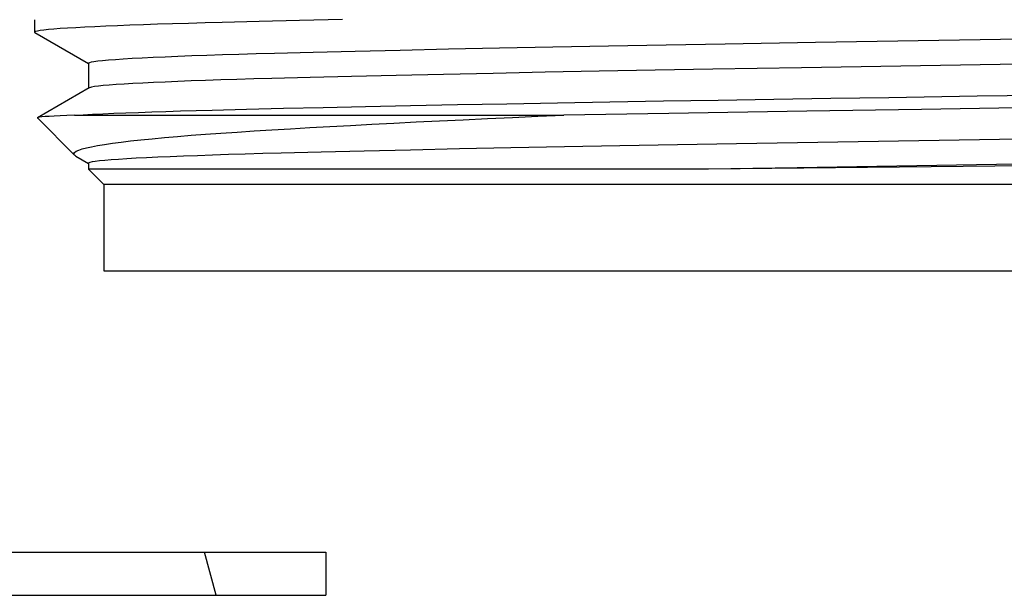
# Model space of a CAD drawing. Header units: centimetres. Extents: x 22052 to 56535, y 76485 to 78519.
# Tile 155 of 235: x 54147.4 to 54150.81, y 77733.68 to 77735.68. Entities that reach past the tile are written whole.
import ezdxf

# ---------------------------------------------------------------- set-up
doc = ezdxf.new("R2010")
doc.units = ezdxf.units.CM
doc.layers.add('$_urządzenia', color=250, linetype='Continuous')

# ---------------------------------------------------------------- blocks, each defined once
blk = doc.blocks.new('A$C92957c0b')
at = {"layer": '$_urządzenia'}
h = blk.add_hatch(dxfattribs=at)
h.set_pattern_fill('_USER', color=256, scale=11.9003414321, angle=285.0000000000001, pattern_type=0)
h.set_pattern_definition([(285.0000000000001, (-1585.0724248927, -2113.6056866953), (11.49484713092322, 3.080035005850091), [])])
h.paths.add_polyline_path([(-212.1184111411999, -1126), (-212.1184111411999, -1127), (-226.9642974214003, -1127), (-227.0064522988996, -1126.756970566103), (-227.0480494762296, -1126.509294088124), (-227.0890889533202, -1126.256970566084), (-227.1295707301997, -1126)])
for p, q in [((-218.8499999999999, -1113.693181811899), (-218.8499999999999, -1113.981818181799)), ((-213.6589831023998, -1113.735159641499), (-214.5115826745, -1113.7564859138)), ((-212.7297259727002, -1113.713261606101), (-213.6589831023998, -1113.735159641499)), ((-211.7374419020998, -1113.6911424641), (-212.7297259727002, -1113.713261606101)), ((-218.841933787, -1113.9910979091), (-217.6022808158, -1114.7070674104)), ((-204.2584601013, -1114.280552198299), (-205.5876944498, -1114.3046462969)), ((-202.8963884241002, -1114.256902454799), (-204.2584601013, -1114.280552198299)), ((-212.4136315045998, -1114.449972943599), (-213.308681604, -1114.473178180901)), ((-211.4443244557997, -1114.426346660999), (-212.4136315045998, -1114.449972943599)), ((-210.4006636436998, -1114.4023098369), (-211.4443244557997, -1114.426346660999)), ((-209.2870160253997, -1114.3779809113), (-210.4006636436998, -1114.4023098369)), ((-208.1108440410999, -1114.3535328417), (-209.2870160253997, -1114.3779809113)), ((-206.875360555, -1114.329038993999), (-208.1108440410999, -1114.3535328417)), ((-205.5876944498, -1114.3046462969), (-206.875360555, -1114.329038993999)), ((-217.6001678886, -1114.703409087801), (-217.6001678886, -1115.270882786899)), ((-209.4001041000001, -1114.957653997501), (-210.4963414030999, -1114.981718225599)), ((-208.2515544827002, -1114.9336546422), (-209.4001041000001, -1114.957653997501)), ((-207.0508371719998, -1114.909707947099), (-208.2515544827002, -1114.9336546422)), ((-205.8024665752, -1114.885898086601), (-207.0508371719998, -1114.909707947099)), ((-204.5102330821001, -1114.8622944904), (-205.8024665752, -1114.885898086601)), ((-203.1786086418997, -1114.8389788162), (-204.5102330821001, -1114.8622944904)), ((-212.4832544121, -1115.0289838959), (-213.3679603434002, -1115.052032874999)), ((-211.5261488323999, -1115.0055468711), (-212.4832544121, -1115.0289838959)), ((-210.4963414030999, -1114.981718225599), (-211.5261488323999, -1115.0055468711)), ((-217.5916487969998, -1115.270882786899), (-218.7829730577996, -1115.958940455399)), ((-209.0758584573, -1115.657006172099), (-207.9411383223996, -1115.6354459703)), ((-207.9411383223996, -1115.6354459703), (-206.7658353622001, -1115.613990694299)), ((-206.7658353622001, -1115.613990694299), (-205.5556465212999, -1115.592748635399)), ((-205.5556465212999, -1115.592748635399), (-204.3172692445, -1115.5718449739)), ((-204.3172692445, -1115.5718449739), (-203.0545693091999, -1115.551278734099)), ((-214.7447580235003, -1115.7831372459), (-213.9535514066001, -1115.762746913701)), ((-213.9535514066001, -1115.762746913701), (-213.1009765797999, -1115.742307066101)), ((-213.1009765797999, -1115.742307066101), (-212.1822754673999, -1115.7213540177)), ((-212.1822754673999, -1115.7213540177), (-211.2022461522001, -1115.700090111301)), ((-211.2022461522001, -1115.700090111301), (-210.1647798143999, -1115.6785944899)), ((-210.1647798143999, -1115.6785944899), (-209.0758584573, -1115.657006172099)), ((-204.1939329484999, -1115.8595990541), (-206.6181873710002, -1115.9)), ((-201.0022900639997, -1115.8079001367), (-204.1939329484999, -1115.8595990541)), ((-198.3596425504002, -1115.7662369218), (-201.0022900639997, -1115.8079001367)), ((-217.9250991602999, -1116.8249008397), (-218.7851616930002, -1115.964838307)), ((-217.9286512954, -1115.9), (-206.6181873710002, -1115.9)), ((-212.2282052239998, -1116.754434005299), (-213.1478417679, -1116.7779850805)), ((-211.2334184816, -1116.7304722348), (-212.2282052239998, -1116.754434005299)), ((-210.1654631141, -1116.7061570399), (-211.2334184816, -1116.7304722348)), ((-209.0312949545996, -1116.681654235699), (-210.1654631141, -1116.7061570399)), ((-207.8436307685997, -1116.6572287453), (-209.0312949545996, -1116.681654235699)), ((-206.6058109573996, -1116.632932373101), (-207.8436307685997, -1116.6572287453)), ((-205.3228788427, -1116.6088526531), (-206.6058109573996, -1116.632932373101)), ((-203.9963974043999, -1116.5850139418), (-205.3228788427, -1116.6088526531)), ((-202.6277222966, -1116.561445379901), (-203.9963974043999, -1116.5850139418)), ((-217.8938187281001, -1116.847776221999), (-217.6022808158, -1117.0161583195)), ((-217.6001678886, -1117.012499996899), (-217.6001678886, -1117.1498321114)), ((-217.25, -1117.5), (-217.6001678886, -1117.1498321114)), ((-203.2840519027, -1117.1498321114), (-217.6001678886, -1117.1498321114)), ((-191.5998728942, -1117.027323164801), (-203.2840519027, -1117.1498321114)), ((-217.25, -1117.5), (-217.25, -1119.5)), ((-172.75, -1117.5), (-217.25, -1117.5)), ((-217.2499664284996, -1119.5), (-172.7500335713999, -1119.5)), ((-227.0073637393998, -1126), (-212.1184111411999, -1126)), ((-212.1184111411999, -1126), (-212.1184111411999, -1127)), ((-226.8972159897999, -1127), (-212.1184111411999, -1127))]:
    blk.add_line(p, q, dxfattribs=at)
for points in [[(-214.5115826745, -1113.7564859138), (-214.911392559, -1113.7671637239), (-215.2939969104, -1113.777961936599), (-215.6586584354, -1113.7888268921), (-216.0054731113, -1113.799768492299), (-216.3344069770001, -1113.8108076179), (-216.6446677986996, -1113.821923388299), (-216.9352873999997, -1113.833063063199), (-217.2057914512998, -1113.844216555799), (-217.4562521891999, -1113.855393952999), (-217.686630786, -1113.8665727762), (-217.8968370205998, -1113.8777599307), (-218.0865231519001, -1113.8889485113), (-218.2553227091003, -1113.900095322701), (-218.4029715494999, -1113.9111858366), (-218.5296343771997, -1113.9222345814), (-218.6355209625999, -1113.933241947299), (-218.7206179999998, -1113.944226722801), (-218.7844518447, -1113.9551701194), (-218.8267074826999, -1113.966016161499), (-218.8475142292, -1113.976684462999), (-218.8499999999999, -1113.981829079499)], [(-218.8499999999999, -1113.981829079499), (-218.8472344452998, -1113.98725541), (-218.8419337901, -1113.991105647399)], [(-187.0248804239, -1113.994058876), (-200.8048074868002, -1114.222113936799), (-202.8963884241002, -1114.256902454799)], [(-213.308681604, -1114.473178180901), (-213.7274469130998, -1114.484732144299), (-214.1280235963, -1114.4964357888), (-214.5099186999, -1114.508282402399), (-214.8723075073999, -1114.520254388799), (-215.2146891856, -1114.5323434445), (-215.5360403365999, -1114.5445209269), (-215.8349949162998, -1114.5567373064), (-216.1107086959, -1114.568953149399), (-216.3633265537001, -1114.5811678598), (-216.5930818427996, -1114.593389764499), (-216.7997371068, -1114.605606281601), (-216.9828783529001, -1114.617790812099), (-217.1423908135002, -1114.6299308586), (-217.2780469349, -1114.642000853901), (-217.3898518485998, -1114.6539883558), (-217.4779601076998, -1114.665900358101), (-217.5423459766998, -1114.6777317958), (-217.5828822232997, -1114.6894502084), (-217.5996282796, -1114.7010220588), (-217.6001432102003, -1114.703423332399)], [(-186.9018918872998, -1114.5692178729), (-201.1254577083, -1114.8046731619), (-203.1786086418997, -1114.8389788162)], [(-213.3679603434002, -1115.052032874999), (-213.7805407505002, -1115.0635025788), (-214.1727323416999, -1115.075043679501), (-214.5451275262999, -1115.0866701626), (-214.8976776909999, -1115.0983802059), (-215.2296650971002, -1115.1101494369), (-215.5408000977, -1115.121965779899), (-215.8315127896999, -1115.133846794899), (-216.1013482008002, -1115.145778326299), (-216.3497331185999, -1115.1577383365), (-216.5766978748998, -1115.169733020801), (-216.7819268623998, -1115.181754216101), (-216.9647959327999, -1115.1937728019), (-217.124874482, -1115.205763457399), (-217.2617820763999, -1115.217694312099), (-217.3755397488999, -1115.229560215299), (-217.4662694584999, -1115.2413754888), (-217.5339135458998, -1115.2531549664), (-217.5780312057, -1115.264845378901), (-217.5916487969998, -1115.270882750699)], [(-203.0545693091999, -1115.551278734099), (-201.7681995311, -1115.5309958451), (-200.4536840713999, -1115.5104204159)], [(-200.4536840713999, -1115.5104204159), (-199.1130790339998, -1115.4894239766), (-197.0672432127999, -1115.4573757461)], [(-197.0672432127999, -1115.4573757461), (-196.3797824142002, -1115.4466195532), (-195, -1115.424996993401)], [(-217.9286512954, -1115.9), (-217.7290556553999, -1115.8891711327), (-217.5105185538, -1115.8783636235), (-217.2732474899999, -1115.8675774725), (-217.0173369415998, -1115.8567988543), (-216.7431352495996, -1115.846041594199), (-216.4513328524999, -1115.8353471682), (-216.1422959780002, -1115.824716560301), (-215.8163620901, -1115.814148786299), (-215.4743411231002, -1115.8036823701), (-215.1171276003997, -1115.7933591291), (-214.7447580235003, -1115.7831372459)], [(-195, -1115.714639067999), (-195.6740807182, -1115.7248842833), (-198.3596425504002, -1115.7662369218)], [(-218.7829923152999, -1115.958921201), (-218.7859122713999, -1115.96151454), (-218.7851370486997, -1115.964862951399)], [(-217.9286021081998, -1115.9), (-218.1043030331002, -1115.906938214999), (-218.2602751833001, -1115.913859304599), (-218.3963285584, -1115.9207632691), (-218.5123675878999, -1115.9276616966), (-218.6081247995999, -1115.934542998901), (-218.6833237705, -1115.9413724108), (-218.7379479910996, -1115.9481261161), (-218.7721318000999, -1115.954827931), (-218.7829923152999, -1115.958921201)], [(-217.9251794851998, -1116.824820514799), (-217.9361368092, -1116.8106589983), (-217.9397337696, -1116.785358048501), (-217.9229285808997, -1116.7598381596), (-217.8855764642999, -1116.733974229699), (-217.8274878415, -1116.7078913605), (-217.7488645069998, -1116.6817152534), (-217.6501048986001, -1116.6554570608), (-217.5312026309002, -1116.6291056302), (-217.3918879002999, -1116.602753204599), (-217.2321135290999, -1116.5764327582), (-217.0520788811, -1116.550111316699), (-216.8517476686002, -1116.5237822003), (-216.6310907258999, -1116.4974073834), (-216.3903157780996, -1116.4710248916), (-216.1298035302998, -1116.444742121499), (-215.8498168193, -1116.418568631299), (-215.5505603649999, -1116.392494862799), (-215.2324707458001, -1116.3665995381), (-214.8962437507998, -1116.3409518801), (-214.5418786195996, -1116.315482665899), (-214.1686745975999, -1116.290062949), (-213.7762241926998, -1116.264731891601), (-213.3653251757, -1116.239450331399), (-212.9370079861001, -1116.213971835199), (-212.4916479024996, -1116.1881819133), (-212.0295175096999, -1116.1621950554), (-211.5516478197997, -1116.136108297), (-211.0586332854, -1116.1099226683), (-210.5507820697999, -1116.083637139), (-210.0288233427, -1116.057345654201), (-209.4937655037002, -1116.031066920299), (-208.9456468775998, -1116.004782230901), (-208.3837047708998, -1115.978529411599), (-207.8079564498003, -1115.952321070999), (-207.2192908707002, -1115.9261446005), (-206.6181911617, -1115.9)], [(-186.7394407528, -1116.298264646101), (-201.2235219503, -1116.5381269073), (-202.6277222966, -1116.561445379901)], [(-213.1478417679, -1116.7779850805), (-213.5757319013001, -1116.789561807), (-213.9834895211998, -1116.801224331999), (-214.3715372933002, -1116.812996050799), (-214.7394508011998, -1116.824865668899), (-215.0863266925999, -1116.8368042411), (-215.4119324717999, -1116.8488026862), (-215.7167185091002, -1116.860880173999), (-216.0002334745, -1116.8730252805), (-216.2617320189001, -1116.8852115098), (-216.5010339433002, -1116.8974358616), (-216.7177352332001, -1116.909685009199), (-216.9112689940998, -1116.9219329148), (-217.0812397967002, -1116.934157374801), (-217.2273384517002, -1116.946335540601), (-217.3494129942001, -1116.9584508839), (-217.4473921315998, -1116.970490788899), (-217.5212569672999, -1116.9824482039), (-217.5708916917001, -1116.9942919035), (-217.5963380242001, -1117.0059745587), (-217.6001432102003, -1117.0125142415)], [(-217.8937458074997, -1116.8478493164), (-217.9120291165, -1116.835990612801), (-217.9251794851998, -1116.824820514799)], [(-186.9473380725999, -1116.8790855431), (-201.2303523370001, -1117.115498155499), (-203.2812292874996, -1117.149832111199)]]:
    blk.add_lwpolyline(points, dxfattribs=at)

msp = doc.modelspace()

# ---------------------------------------------------------------- block references
at = {"layer": '$_urządzenia', "xscale": 0.15, "yscale": 0.15, "zscale": 0.15}
msp.add_blockref('A$C92957c0b', (54180.2746603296, 77902.73227193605), dxfattribs=at)

doc.saveas('drawing.dxf')
